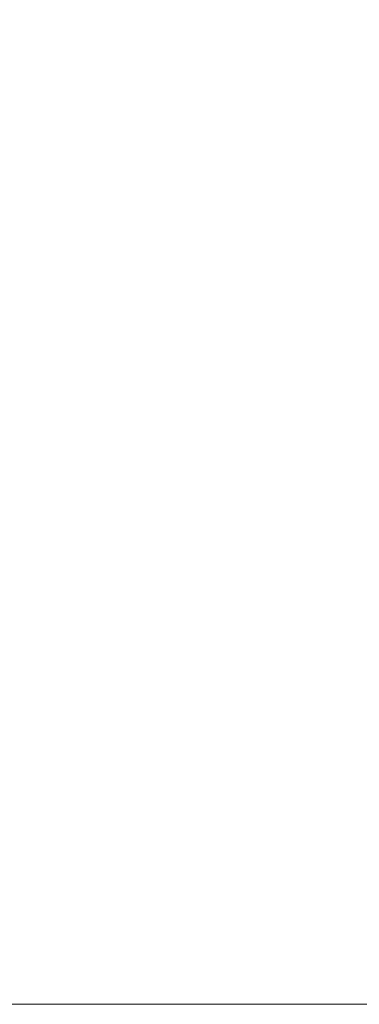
# Model space of a CAD drawing. Header units: centimetres. Extents: x -26 to 27.3, y -25.9 to -24.1.
# Tile 92 of 224: x -8.1915 to -8.1783, y -24.1599 to -24.1216. Entities that reach past the tile are written whole.
import ezdxf

# ---------------------------------------------------------------- set-up
doc = ezdxf.new("R2010")
doc.units = ezdxf.units.CM
doc.header["$LTSCALE"] = 2.54
doc.layers.add('Lucido design-1', color=7, linetype='Continuous')

# ---------------------------------------------------------------- blocks, each defined once
blk = doc.blocks.new('Gruppo-7-1')
at = {"color": 7, "linetype": 'Continuous', "lineweight": 9}
for points, invisible_edges in [([(-8.18786, -24.117583, 1181.637095), (-8.186043, -24.118916, 1181.637095), (-8.18818, -24.121701, 1181.635074), (-8.189874, -24.120459, 1181.635074)], 15), ([(-8.182081, -24.117699, 1181.639259), (-8.180275, -24.119283, 1181.639259), (-8.182592, -24.121812, 1181.637095), (-8.184286, -24.120326, 1181.637095)], 15), ([(-8.176176, -24.118582, 1181.641563), (-8.174414, -24.120423, 1181.641563), (-8.176877, -24.122681, 1181.639259), (-8.178539, -24.120945, 1181.639259)], 15), ([(-8.186043, -24.118916, 1181.637095), (-8.184286, -24.120326, 1181.637095), (-8.186542, -24.123015, 1181.635074), (-8.18818, -24.121701, 1181.635074)], 15), ([(-8.19162, -24.119292, 1181.635074), (-8.189874, -24.120459, 1181.635074), (-8.19193, -24.123396, 1181.633198), (-8.193546, -24.122316, 1181.633198)], 15), ([(-8.180275, -24.119283, 1181.639259), (-8.178539, -24.120945, 1181.639259), (-8.180964, -24.12337, 1181.637095), (-8.182592, -24.121812, 1181.637095)], 15), ([(-8.189874, -24.120459, 1181.635074), (-8.18818, -24.121701, 1181.635074), (-8.190363, -24.124545, 1181.633198), (-8.19193, -24.123396, 1181.633198)], 15), ([(-8.184286, -24.120326, 1181.637095), (-8.182592, -24.121812, 1181.637095), (-8.184963, -24.1244, 1181.635074), (-8.186542, -24.123015, 1181.635074)], 15), ([(-8.178539, -24.120945, 1181.639259), (-8.176877, -24.122681, 1181.639259), (-8.179406, -24.124997, 1181.637095), (-8.180964, -24.12337, 1181.637095)], 15), ([(27.182518, -24.122542, 1182.415492), (27.182518, -24.121626, 1182.4151), (-25.917482, -24.121626, 1182.4151), (-25.917482, -24.122542, 1182.415492)], 10), ([(-8.18818, -24.121701, 1181.635074), (-8.186542, -24.123015, 1181.635074), (-8.188847, -24.125762, 1181.633198), (-8.190363, -24.124545, 1181.633198)], 15), ([(-8.182592, -24.121812, 1181.637095), (-8.180964, -24.12337, 1181.637095), (-8.183446, -24.125852, 1181.635074), (-8.184963, -24.1244, 1181.635074)], 15), ([(-25.917482, -24.122542, 1182.415492), (-25.917482, -24.125691, 1182.416682), (27.182518, -24.125691, 1182.416682), (27.182518, -24.122542, 1182.415492)], 10), ([(-8.176877, -24.122681, 1181.639259), (-8.175293, -24.124487, 1181.639259), (-8.17792, -24.126692, 1181.637095), (-8.179406, -24.124997, 1181.637095)], 15), ([(-8.186542, -24.123015, 1181.635074), (-8.184963, -24.1244, 1181.635074), (-8.187386, -24.127044, 1181.633198), (-8.188847, -24.125762, 1181.633198)], 15), ([(-8.19193, -24.123396, 1181.633198), (-8.190363, -24.124545, 1181.633198), (-8.192587, -24.127445, 1181.631471), (-8.194026, -24.12639, 1181.631471)], 15), ([(-8.180964, -24.12337, 1181.637095), (-8.179406, -24.124997, 1181.637095), (-8.181994, -24.127369, 1181.635074), (-8.183446, -24.125852, 1181.635074)], 15), ([(-8.184963, -24.1244, 1181.635074), (-8.183446, -24.125852, 1181.635074), (-8.185982, -24.128388, 1181.633198), (-8.187386, -24.127044, 1181.633198)], 15), ([(-8.190363, -24.124545, 1181.633198), (-8.188847, -24.125762, 1181.633198), (-8.191196, -24.128562, 1181.631471), (-8.192587, -24.127445, 1181.631471)], 15), ([(-8.179406, -24.124997, 1181.637095), (-8.17792, -24.126692, 1181.637095), (-8.180609, -24.128948, 1181.635074), (-8.181994, -24.127369, 1181.635074)], 15), ([(27.182518, -24.126538, 1182.417002), (27.182518, -24.125691, 1182.416682), (-25.917482, -24.125691, 1182.416682), (-25.917482, -24.126538, 1182.417002)], 10), ([(-8.188847, -24.125762, 1181.633198), (-8.187386, -24.127044, 1181.633198), (-8.189855, -24.129738, 1181.631471), (-8.191196, -24.128562, 1181.631471)], 15), ([(-8.183446, -24.125852, 1181.635074), (-8.181994, -24.127369, 1181.635074), (-8.184638, -24.129792, 1181.633198), (-8.185982, -24.128388, 1181.633198)], 15), ([(-25.917482, -24.126538, 1182.417002), (-25.917482, -24.129822, 1182.418085), (27.182518, -24.129822, 1182.418085), (27.182518, -24.126538, 1182.417002)], 10), ([(-8.17792, -24.126692, 1181.637095), (-8.17651, -24.128449, 1181.637095), (-8.179295, -24.130586, 1181.635074), (-8.180609, -24.128948, 1181.635074)], 15), ([(-8.187386, -24.127044, 1181.633198), (-8.185982, -24.128388, 1181.633198), (-8.188566, -24.130972, 1181.631471), (-8.189855, -24.129738, 1181.631471)], 15), ([(-8.192587, -24.127445, 1181.631471), (-8.191196, -24.128562, 1181.631471), (-8.193585, -24.131409, 1181.629894), (-8.19485, -24.130394, 1181.629894)], 15), ([(-8.181994, -24.127369, 1181.635074), (-8.180609, -24.128948, 1181.635074), (-8.183356, -24.131253, 1181.633198), (-8.184638, -24.129792, 1181.633198)], 15), ([(-8.191196, -24.128562, 1181.631471), (-8.189855, -24.129738, 1181.631471), (-8.192366, -24.132478, 1181.629894), (-8.193585, -24.131409, 1181.629894)], 15), ([(-8.185982, -24.128388, 1181.633198), (-8.184638, -24.129792, 1181.633198), (-8.187332, -24.132261, 1181.631471), (-8.188566, -24.130972, 1181.631471)], 15), ([(-8.17651, -24.128449, 1181.637095), (-8.175177, -24.130266, 1181.637095), (-8.178053, -24.132279, 1181.635074), (-8.179295, -24.130586, 1181.635074)], 15), ([(-8.180609, -24.128948, 1181.635074), (-8.179295, -24.130586, 1181.635074), (-8.182139, -24.132769, 1181.633198), (-8.183356, -24.131253, 1181.633198)], 15), ([(27.182518, -24.130601, 1182.418342), (27.182518, -24.129822, 1182.418085), (-25.917482, -24.129822, 1182.418085), (-25.917482, -24.130601, 1182.418342)], 10), ([(-8.189855, -24.129738, 1181.631471), (-8.188566, -24.130972, 1181.631471), (-8.191194, -24.1336, 1181.629894), (-8.192366, -24.132478, 1181.629894)], 15), ([(-8.184638, -24.129792, 1181.633198), (-8.183356, -24.131253, 1181.633198), (-8.186156, -24.133602, 1181.631471), (-8.187332, -24.132261, 1181.631471)], 15), ([(-25.917482, -24.130601, 1182.418342), (-25.917482, -24.13401, 1182.419307), (27.182518, -24.13401, 1182.419307), (27.182518, -24.130601, 1182.418342)], 10), ([(-8.179295, -24.130586, 1181.635074), (-8.178053, -24.132279, 1181.635074), (-8.18099, -24.134336, 1181.633198), (-8.182139, -24.132769, 1181.633198)], 15), ([(-8.188566, -24.130972, 1181.631471), (-8.187332, -24.132261, 1181.631471), (-8.190073, -24.134772, 1181.629894), (-8.191194, -24.1336, 1181.629894)], 15), ([(-8.183356, -24.131253, 1181.633198), (-8.182139, -24.132769, 1181.633198), (-8.185039, -24.134993, 1181.631471), (-8.186156, -24.133602, 1181.631471)], 15), ([(-8.192366, -24.132478, 1181.629894), (-8.191194, -24.1336, 1181.629894), (-8.193862, -24.136268, 1181.628471), (-8.194915, -24.135261, 1181.628471)], 15), ([(-8.187332, -24.132261, 1181.631471), (-8.186156, -24.133602, 1181.631471), (-8.189003, -24.135991, 1181.629894), (-8.190073, -24.134772, 1181.629894)], 15), ([(-8.178053, -24.132279, 1181.635074), (-8.176886, -24.134026, 1181.635074), (-8.17991, -24.135952, 1181.633198), (-8.18099, -24.134336, 1181.633198)], 15), ([(-8.182139, -24.132769, 1181.633198), (-8.18099, -24.134336, 1181.633198), (-8.183984, -24.136432, 1181.631471), (-8.185039, -24.134993, 1181.631471)], 15), ([(-8.191194, -24.1336, 1181.629894), (-8.190073, -24.134772, 1181.629894), (-8.192855, -24.137321, 1181.628471), (-8.193862, -24.136268, 1181.628471)], 15), ([(-8.186156, -24.133602, 1181.631471), (-8.185039, -24.134993, 1181.631471), (-8.187988, -24.137256, 1181.629894), (-8.189003, -24.135991, 1181.629894)], 15), ([(27.182518, -24.134724, 1182.419509), (27.182518, -24.13401, 1182.419307), (-25.917482, -24.13401, 1182.419307), (-25.917482, -24.134724, 1182.419509)], 10), ([(-8.176886, -24.134026, 1181.635074), (-8.175797, -24.135821, 1181.635074), (-8.178902, -24.137614, 1181.633198), (-8.17991, -24.135952, 1181.633198)], 15), ([(-8.18099, -24.134336, 1181.633198), (-8.17991, -24.135952, 1181.633198), (-8.182993, -24.137916, 1181.631471), (-8.183984, -24.136432, 1181.631471)], 15), ([(-25.917482, -24.134724, 1182.419509), (-25.917482, -24.138247, 1182.420345), (27.182518, -24.138247, 1182.420345), (27.182518, -24.134724, 1182.419509)], 10), ([(-8.190073, -24.134772, 1181.629894), (-8.189003, -24.135991, 1181.629894), (-8.191894, -24.138417, 1181.628471), (-8.192855, -24.137321, 1181.628471)], 15), ([(-8.185039, -24.134993, 1181.631471), (-8.183984, -24.136432, 1181.631471), (-8.187029, -24.138564, 1181.629894), (-8.187988, -24.137256, 1181.629894)], 15), ([(-8.17991, -24.135952, 1181.633198), (-8.178902, -24.137614, 1181.633198), (-8.182067, -24.139441, 1181.631471), (-8.182993, -24.137916, 1181.631471)], 15), ([(-8.175797, -24.135821, 1181.635074), (-8.174787, -24.137662, 1181.635074), (-8.177967, -24.139318, 1181.633198), (-8.178902, -24.137614, 1181.633198)], 15), ([(-8.189003, -24.135991, 1181.629894), (-8.187988, -24.137256, 1181.629894), (-8.190981, -24.139553, 1181.628471), (-8.191894, -24.138417, 1181.628471)], 15), ([(-8.183984, -24.136432, 1181.631471), (-8.182993, -24.137916, 1181.631471), (-8.186128, -24.139913, 1181.629894), (-8.187029, -24.138564, 1181.629894)], 15), ([(-8.187988, -24.137256, 1181.629894), (-8.187029, -24.138564, 1181.629894), (-8.19012, -24.140729, 1181.628471), (-8.190981, -24.139553, 1181.628471)], 15), ([(-8.178902, -24.137614, 1181.633198), (-8.177967, -24.139318, 1181.633198), (-8.181209, -24.141005, 1181.631471), (-8.182067, -24.139441, 1181.631471)], 15), ([(27.182518, -24.138899, 1182.4205), (27.182518, -24.138247, 1182.420345), (-25.917482, -24.138247, 1182.420345), (-25.917482, -24.138899, 1182.4205)], 10), ([(-8.182993, -24.137916, 1181.631471), (-8.182067, -24.139441, 1181.631471), (-8.185286, -24.1413, 1181.629894), (-8.186128, -24.139913, 1181.629894)], 15), ([(-8.191894, -24.138417, 1181.628471), (-8.190981, -24.139553, 1181.628471), (-8.194015, -24.141881, 1181.627202), (-8.194822, -24.140874, 1181.627202)], 15), ([(-8.187029, -24.138564, 1181.629894), (-8.186128, -24.139913, 1181.629894), (-8.18931, -24.14194, 1181.628471), (-8.19012, -24.140729, 1181.628471)], 15), ([(-25.917482, -24.138899, 1182.4205), (-25.917482, -24.142525, 1182.421197), (27.182518, -24.142525, 1182.421197), (27.182518, -24.138899, 1182.4205)], 10), ([(-8.177967, -24.139318, 1181.633198), (-8.177108, -24.141061, 1181.633198), (-8.18042, -24.142606, 1181.631471), (-8.181209, -24.141005, 1181.631471)], 15), ([(-8.190981, -24.139553, 1181.628471), (-8.19012, -24.140729, 1181.628471), (-8.193252, -24.142922, 1181.627202), (-8.194015, -24.141881, 1181.627202)], 15), ([(-8.182067, -24.139441, 1181.631471), (-8.181209, -24.141005, 1181.631471), (-8.184506, -24.142722, 1181.629894), (-8.185286, -24.1413, 1181.629894)], 15), ([(-8.186128, -24.139913, 1181.629894), (-8.185286, -24.1413, 1181.629894), (-8.188554, -24.143186, 1181.628471), (-8.18931, -24.14194, 1181.628471)], 15), ([(-8.19012, -24.140729, 1181.628471), (-8.18931, -24.14194, 1181.628471), (-8.192535, -24.143995, 1181.627202), (-8.193252, -24.142922, 1181.627202)], 15), ([(-8.185286, -24.1413, 1181.629894), (-8.184506, -24.142722, 1181.629894), (-8.187853, -24.144464, 1181.628471), (-8.188554, -24.143186, 1181.628471)], 15), ([(-8.181209, -24.141005, 1181.631471), (-8.18042, -24.142606, 1181.631471), (-8.183789, -24.144176, 1181.629894), (-8.184506, -24.142722, 1181.629894)], 15), ([(-8.177108, -24.141061, 1181.633198), (-8.176325, -24.14284, 1181.633198), (-8.179701, -24.144239, 1181.631471), (-8.18042, -24.142606, 1181.631471)], 15), ([(-8.18931, -24.14194, 1181.628471), (-8.188554, -24.143186, 1181.628471), (-8.191865, -24.145098, 1181.627202), (-8.192535, -24.143995, 1181.627202)], 15), ([(27.182518, -24.14312, 1182.421311), (27.182518, -24.142525, 1182.421197), (-25.917482, -24.142525, 1182.421197), (-25.917482, -24.14312, 1182.421311)], 10), ([(-8.184506, -24.142722, 1181.629894), (-8.183789, -24.144176, 1181.629894), (-8.187208, -24.145771, 1181.628471), (-8.187853, -24.144464, 1181.628471)], 15), ([(-8.18042, -24.142606, 1181.631471), (-8.179701, -24.144239, 1181.631471), (-8.183135, -24.145661, 1181.629894), (-8.183789, -24.144176, 1181.629894)], 15), ([(-8.176325, -24.14284, 1181.633198), (-8.17562, -24.144652, 1181.633198), (-8.179054, -24.145901, 1181.631471), (-8.179701, -24.144239, 1181.631471)], 15), ([(-25.917482, -24.14312, 1182.421311), (-25.917482, -24.146837, 1182.421861), (27.182518, -24.146837, 1182.421861), (27.182518, -24.14312, 1182.421311)], 10), ([(-8.188554, -24.143186, 1181.628471), (-8.187853, -24.144464, 1181.628471), (-8.191244, -24.146229, 1181.627202), (-8.191865, -24.145098, 1181.627202)], 15), ([(-8.183789, -24.144176, 1181.629894), (-8.183135, -24.145661, 1181.629894), (-8.186621, -24.147105, 1181.628471), (-8.187208, -24.145771, 1181.628471)], 15), ([(-8.179701, -24.144239, 1181.631471), (-8.179054, -24.145901, 1181.631471), (-8.182547, -24.147173, 1181.629894), (-8.183135, -24.145661, 1181.629894)], 15), ([(-8.187853, -24.144464, 1181.628471), (-8.187208, -24.145771, 1181.628471), (-8.190673, -24.147387, 1181.627202), (-8.191244, -24.146229, 1181.627202)], 15), ([(-8.17562, -24.144652, 1181.633198), (-8.174996, -24.146492, 1181.633198), (-8.178481, -24.147591, 1181.631471), (-8.179054, -24.145901, 1181.631471)], 15), ([(-8.191865, -24.145098, 1181.627202), (-8.191244, -24.146229, 1181.627202), (-8.194674, -24.148015, 1181.62609), (-8.195214, -24.147031, 1181.62609)], 15), ([(-8.187208, -24.145771, 1181.628471), (-8.186621, -24.147105, 1181.628471), (-8.190154, -24.148568, 1181.627202), (-8.190673, -24.147387, 1181.627202)], 15), ([(-8.183135, -24.145661, 1181.629894), (-8.182547, -24.147173, 1181.629894), (-8.186093, -24.148463, 1181.628471), (-8.186621, -24.147105, 1181.628471)], 15), ([(-8.179054, -24.145901, 1181.631471), (-8.178481, -24.147591, 1181.631471), (-8.182026, -24.148709, 1181.629894), (-8.182547, -24.147173, 1181.629894)], 15), ([(-8.191244, -24.146229, 1181.627202), (-8.190673, -24.147387, 1181.627202), (-8.194178, -24.149021, 1181.62609), (-8.194674, -24.148015, 1181.62609)], 15), ([(-8.174996, -24.146492, 1181.633198), (-8.174452, -24.148358, 1181.633198), (-8.177982, -24.149304, 1181.631471), (-8.178481, -24.147591, 1181.631471)], 15), ([(27.182518, -24.147379, 1182.421942), (27.182518, -24.146837, 1182.421861), (-25.917482, -24.146837, 1182.421861), (-25.917482, -24.147379, 1182.421942)], 10), ([(-25.917482, -24.147379, 1182.421942), (-25.917482, -24.151173, 1182.422337), (27.182518, -24.151173, 1182.422337), (27.182518, -24.147379, 1182.421942)], 10), ([(-8.190673, -24.147387, 1181.627202), (-8.190154, -24.148568, 1181.627202), (-8.193726, -24.150048, 1181.62609), (-8.194178, -24.149021, 1181.62609)], 15), ([(-8.186621, -24.147105, 1181.628471), (-8.186093, -24.148463, 1181.628471), (-8.189686, -24.149771, 1181.627202), (-8.190154, -24.148568, 1181.627202)], 15), ([(-8.182547, -24.147173, 1181.629894), (-8.182026, -24.148709, 1181.629894), (-8.185625, -24.149843, 1181.628471), (-8.186093, -24.148463, 1181.628471)], 15), ([(-8.178481, -24.147591, 1181.631471), (-8.177982, -24.149304, 1181.631471), (-8.181572, -24.150266, 1181.629894), (-8.182026, -24.148709, 1181.629894)], 15), ([(-8.190154, -24.148568, 1181.627202), (-8.189686, -24.149771, 1181.627202), (-8.193319, -24.151093, 1181.62609), (-8.193726, -24.150048, 1181.62609)], 15), ([(-8.186093, -24.148463, 1181.628471), (-8.185625, -24.149843, 1181.628471), (-8.189271, -24.150993, 1181.627202), (-8.189686, -24.149771, 1181.627202)], 15), ([(-8.182026, -24.148709, 1181.629894), (-8.181572, -24.150266, 1181.629894), (-8.185217, -24.151243, 1181.628471), (-8.185625, -24.149843, 1181.628471)], 15), ([(-8.177982, -24.149304, 1181.631471), (-8.177558, -24.151037, 1181.631471), (-8.181187, -24.151841, 1181.629894), (-8.181572, -24.150266, 1181.629894)], 15), ([(-8.189686, -24.149771, 1181.627202), (-8.189271, -24.150993, 1181.627202), (-8.192959, -24.152156, 1181.62609), (-8.193319, -24.151093, 1181.62609)], 15), ([(-8.185625, -24.149843, 1181.628471), (-8.185217, -24.151243, 1181.628471), (-8.18891, -24.152232, 1181.627202), (-8.189271, -24.150993, 1181.627202)], 15), ([(-8.181572, -24.150266, 1181.629894), (-8.181187, -24.151841, 1181.629894), (-8.184871, -24.152658, 1181.628471), (-8.185217, -24.151243, 1181.628471)], 15), ([(27.182518, -24.151669, 1182.422389), (27.182518, -24.151173, 1182.422337), (-25.917482, -24.151173, 1182.422337), (-25.917482, -24.151669, 1182.422389)], 10), ([(-8.189271, -24.150993, 1181.627202), (-8.18891, -24.152232, 1181.627202), (-8.192645, -24.153233, 1181.62609), (-8.192959, -24.152156, 1181.62609)], 15), ([(-8.185217, -24.151243, 1181.628471), (-8.184871, -24.152658, 1181.628471), (-8.188603, -24.153486, 1181.627202), (-8.18891, -24.152232, 1181.627202)], 15), ([(-8.177558, -24.151037, 1181.631471), (-8.17721, -24.152787, 1181.631471), (-8.18087, -24.153432, 1181.629894), (-8.181187, -24.151841, 1181.629894)], 15), ([(-25.917482, -24.151669, 1182.422389), (-25.917482, -24.155527, 1182.422623), (27.182518, -24.155527, 1182.422623), (27.182518, -24.151669, 1182.422389)], 10), ([(-8.181187, -24.151841, 1181.629894), (-8.18087, -24.153432, 1181.629894), (-8.184586, -24.154088, 1181.628471), (-8.184871, -24.152658, 1181.628471)], 15), ([(-8.18891, -24.152232, 1181.627202), (-8.188603, -24.153486, 1181.627202), (-8.192378, -24.154323, 1181.62609), (-8.192645, -24.153233, 1181.62609)], 15), ([(-8.184871, -24.152658, 1181.628471), (-8.184586, -24.154088, 1181.628471), (-8.188351, -24.154751, 1181.627202), (-8.188603, -24.153486, 1181.627202)], 15), ([(-8.17721, -24.152787, 1181.631471), (-8.176938, -24.15455, 1181.631471), (-8.180623, -24.155035, 1181.629894), (-8.18087, -24.153432, 1181.629894)], 15), ([(-8.188603, -24.153486, 1181.627202), (-8.188351, -24.154751, 1181.627202), (-8.192159, -24.155423, 1181.62609), (-8.192378, -24.154323, 1181.62609)], 15), ([(-8.18087, -24.153432, 1181.629894), (-8.180623, -24.155035, 1181.629894), (-8.184365, -24.155528, 1181.628471), (-8.184586, -24.154088, 1181.628471)], 15), ([(-8.184586, -24.154088, 1181.628471), (-8.184365, -24.155528, 1181.628471), (-8.188155, -24.156027, 1181.627202), (-8.188351, -24.154751, 1181.627202)], 15), ([(-8.176938, -24.15455, 1181.631471), (-8.176744, -24.156324, 1181.631471), (-8.180447, -24.156648, 1181.629894), (-8.180623, -24.155035, 1181.629894)], 15), ([(-8.188351, -24.154751, 1181.627202), (-8.188155, -24.156027, 1181.627202), (-8.191989, -24.156532, 1181.62609), (-8.192159, -24.155423, 1181.62609)], 15), ([(-8.180623, -24.155035, 1181.629894), (-8.180447, -24.156648, 1181.629894), (-8.184206, -24.156977, 1181.628471), (-8.184365, -24.155528, 1181.628471)], 15), ([(27.182518, -24.155972, 1182.42265), (27.182518, -24.155527, 1182.422623), (-25.917482, -24.155527, 1182.422623), (-25.917482, -24.155972, 1182.42265)], 10), ([(-8.184365, -24.155528, 1181.628471), (-8.184206, -24.156977, 1181.628471), (-8.188015, -24.15731, 1181.627202), (-8.188155, -24.156027, 1181.627202)], 15), ([(-25.917482, -24.155972, 1182.42265), (-25.917482, -24.159888, 1182.422727), (27.182518, -24.159888, 1182.422727), (27.182518, -24.155972, 1182.42265)], 8), ([(-8.188155, -24.156027, 1181.627202), (-8.188015, -24.15731, 1181.627202), (-8.191866, -24.157647, 1181.62609), (-8.191989, -24.156532, 1181.62609)], 15), ([(-8.176744, -24.156324, 1181.631471), (-8.176627, -24.158104, 1181.631471), (-8.180341, -24.158266, 1181.629894), (-8.180447, -24.156648, 1181.629894)], 15), ([(-8.184206, -24.156977, 1181.628471), (-8.184111, -24.158431, 1181.628471), (-8.18793, -24.158598, 1181.627202), (-8.188015, -24.15731, 1181.627202)], 15), ([(-8.180447, -24.156648, 1181.629894), (-8.180341, -24.158266, 1181.629894), (-8.184111, -24.158431, 1181.628471), (-8.184206, -24.156977, 1181.628471)], 15), ([(-8.188015, -24.15731, 1181.627202), (-8.18793, -24.158598, 1181.627202), (-8.191793, -24.158766, 1181.62609), (-8.191866, -24.157647, 1181.62609)], 15), ([(-8.176627, -24.158104, 1181.631471), (-8.176588, -24.159888, 1181.631471), (-8.180305, -24.159888, 1181.629894), (-8.180341, -24.158266, 1181.629894)], 13), ([(-8.184111, -24.158431, 1181.628471), (-8.184079, -24.159888, 1181.628471), (-8.187902, -24.159888, 1181.627202), (-8.18793, -24.158598, 1181.627202)], 13), ([(-8.180341, -24.158266, 1181.629894), (-8.180305, -24.159888, 1181.629894), (-8.184079, -24.159888, 1181.628471), (-8.184111, -24.158431, 1181.628471)], 13), ([(-8.18793, -24.158598, 1181.627202), (-8.187902, -24.159888, 1181.627202), (-8.191769, -24.159888, 1181.62609), (-8.191793, -24.158766, 1181.62609)], 13)]:
    blk.add_3dface(points, dxfattribs=dict(at, invisible_edges=invisible_edges))

msp = doc.modelspace()

# ---------------------------------------------------------------- block references
at = {"layer": 'Lucido design-1', "color": 7}
msp.add_blockref('Gruppo-7-1', (0, 0), dxfattribs=at)

doc.saveas('drawing.dxf')
